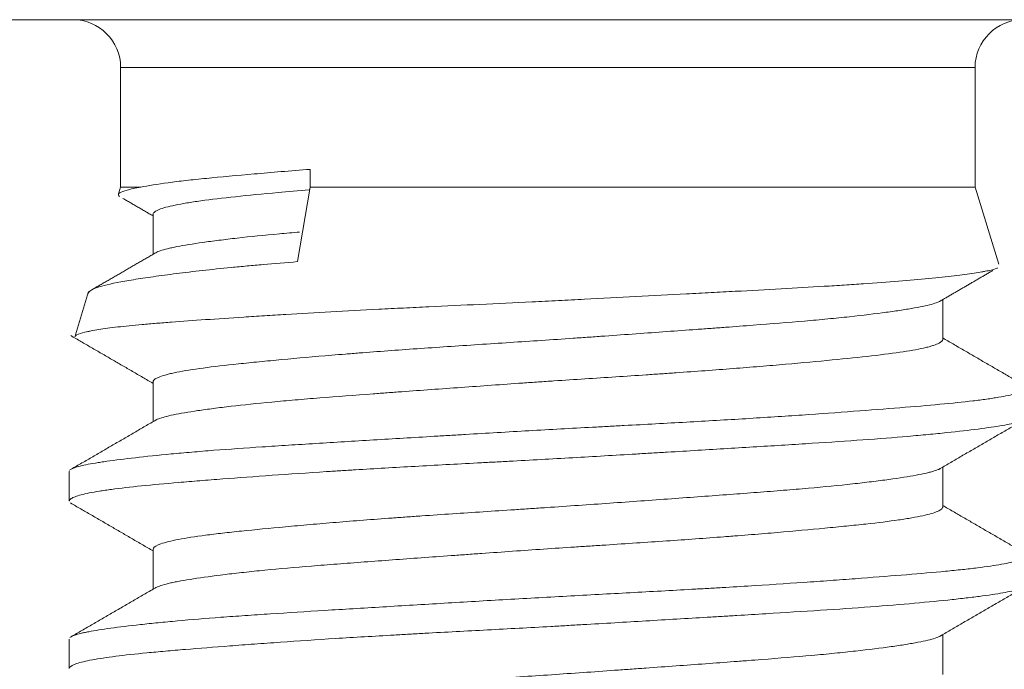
# Model space of a CAD drawing. Header units: millimetres. Extents: x 35 to 1401, y 51 to 818.
# Tile 19 of 22: x 1388.34 to 1392.45, y 465.31 to 468.02. Entities that reach past the tile are written whole.
import ezdxf

# ---------------------------------------------------------------- set-up
doc = ezdxf.new("R2010")
doc.units = ezdxf.units.MM
doc.layers.add('1', color=7, linetype='Continuous', true_color=0xffffff)

msp = doc.modelspace()

# ---------------------------------------------------------------- linework, layer by layer
at = {"layer": '1', "color": 155, "linetype": 'Continuous', "lineweight": 18}
for p, q in [((1386.5427, 468.0207), (1394.5427, 468.0207)), ((1388.7575, 467.8207), (1388.7575, 467.3207)), ((1388.7575, 467.8207), (1392.328, 467.8207)), ((1392.328, 467.3207), (1392.328, 467.8207)), ((1389.5496, 467.3953), (1389.5496, 467.3207)), ((1388.7575, 467.3207), (1388.749, 467.2929)), ((1388.7575, 467.3207), (1388.8417, 467.3207)), ((1389.5496, 467.3207), (1389.4965, 467.0095)), ((1389.5496, 467.3207), (1392.328, 467.3207)), ((1392.4266, 466.9994), (1392.328, 467.3207)), ((1388.8927, 467.2076), (1388.8927, 467.0402)), ((1388.6238, 466.8848), (1388.5682, 466.7038)), ((1392.1927, 466.6841), (1392.1927, 466.8508)), ((1388.8927, 466.5071), (1388.8927, 466.3406)), ((1388.5427, 466.1322), (1388.5438, 466.1359)), ((1392.1927, 465.984), (1392.1927, 466.1509)), ((1388.5427, 466.1322), (1388.5427, 466.0096)), ((1388.8927, 465.8076), (1388.8927, 465.6406)), ((1392.1927, 465.2839), (1392.1927, 465.4508)), ((1388.5427, 465.4317), (1388.5427, 465.3094))]:
    msp.add_line(p, q, dxfattribs=at)
for centre, start, end in [((1388.5575, 467.8207), 0, 90), ((1392.528, 467.8207), 90, 180)]:
    msp.add_arc(centre, 0.2, start, end, dxfattribs=at)
for points, knots in [([(1389.5496, 467.3953), (1389.4657, 467.3888), (1389.3877, 467.3823), (1389.2431, 467.3697), (1389.1765, 467.3637), (1389.0855, 467.3546), (1389.057, 467.3516), (1389.0039, 467.3456), (1388.9792, 467.3425), (1388.9107, 467.3334), (1388.8724, 467.3272), (1388.8417, 467.3207)], [0, 0, 0, 0, 0.25, 0.25, 0.5, 0.5, 0.625, 0.625, 0.75, 0.75, 1, 1, 1, 1]), ([(1388.8417, 467.3207), (1388.8182, 467.3167), (1388.7993, 467.3127), (1388.77, 467.3047), (1388.7597, 467.3007), (1388.7509, 467.2947), (1388.7491, 467.2928), (1388.7476, 467.2889), (1388.748, 467.287), (1388.7506, 467.2838), (1388.7522, 467.2825), (1388.7543, 467.2812)], [0, 0, 0, 0, 0.299043, 0.299043, 0.598086, 0.598086, 0.747608, 0.747608, 0.897129, 0.897129, 1, 1, 1, 1]), ([(1389.5448, 467.3103), (1389.5, 467.3064), (1389.457, 467.3024), (1389.3506, 467.2925), (1389.2912, 467.2867), (1389.1835, 467.2752), (1389.1352, 467.2695), (1389.0821, 467.2621), (1389.0718, 467.2606), (1389.0522, 467.2577), (1389.0428, 467.2562), (1389.016, 467.2517), (1388.9998, 467.2487), (1388.9562, 467.2397), (1388.9338, 467.2335), (1388.9143, 467.2257), (1388.9109, 467.2241), (1388.9049, 467.221), (1388.9023, 467.2194), (1388.896, 467.2148), (1388.8936, 467.2117), (1388.8928, 467.2082), (1388.8927, 467.2076), (1388.8927, 467.207)], [0, 0, 0, 0, 0.110335, 0.110335, 0.284916, 0.284916, 0.459497, 0.459497, 0.503142, 0.503142, 0.546788, 0.546788, 0.634078, 0.634078, 0.808659, 0.808659, 0.852304, 0.852304, 0.89595, 0.89595, 0.98324, 0.98324, 1, 1, 1, 1]), ([(1388.9081, 467.0492), (1388.9123, 467.0512), (1388.9173, 467.0532), (1388.9313, 467.058), (1388.9413, 467.0608), (1388.9587, 467.065), (1388.965, 467.0665), (1388.9784, 467.0693), (1388.9855, 467.0708), (1389.0228, 467.078), (1389.0588, 467.0838), (1389.1217, 467.0928), (1389.1555, 467.0973), (1389.1927, 467.1019), (1389.2183, 467.1049), (1389.2315, 467.1065), (1389.2988, 467.1141), (1389.3575, 467.12), (1389.4481, 467.1283), (1389.4764, 467.1307), (1389.5055, 467.1332)], [0, 0, 0, 0, 0.073579, 0.073579, 0.178094, 0.178094, 0.230351, 0.230351, 0.282609, 0.282609, 0.491639, 0.491639, 0.596154, 0.648411, 0.648411, 0.700669, 0.700669, 0.909699, 0.909699, 1, 1, 1, 1]), ([(1388.6216, 466.8779), (1388.6225, 466.8808), (1388.6247, 466.8836), (1388.6332, 466.8904), (1388.6407, 466.8943), (1388.6612, 466.9022), (1388.674, 466.9061), (1388.7199, 466.9179), (1388.7603, 466.9258), (1388.8234, 466.9362), (1388.8366, 466.9383), (1388.8644, 466.9425), (1388.8789, 466.9446), (1388.9241, 466.951), (1388.9563, 466.9553), (1389.059, 466.9682), (1389.1356, 466.9768), (1389.2416, 466.9872), (1389.2634, 466.9893), (1389.3078, 466.9934), (1389.3757, 466.9995), (1389.4472, 467.0055), (1389.4965, 467.0095)], [0, 0, 0, 0, 0.066162, 0.066162, 0.159546, 0.159546, 0.25293, 0.25293, 0.439697, 0.439697, 0.486389, 0.486389, 0.533081, 0.533081, 0.626465, 0.626465, 0.813232, 0.813232, 0.859924, 0.859924, 0.906616, 1, 1, 1, 1]), ([(1392.4215, 466.9837), (1392.4206, 466.9832), (1392.4128, 466.9793), (1392.3995, 466.9753), (1392.3796, 466.9709), (1392.3753, 466.9701), (1392.3663, 466.9683), (1392.3521, 466.9657), (1392.3356, 466.963), (1392.2999, 466.9577), (1392.2722, 466.9541), (1392.2092, 466.9467), (1392.1739, 466.943), (1392.0954, 466.9354), (1392.0529, 466.9316), (1391.9618, 466.9242), (1391.9132, 466.9205), (1391.8356, 466.9151), (1391.8089, 466.9134), (1391.7541, 466.9099), (1391.7258, 466.9081), (1391.6389, 466.9029), (1391.579, 466.8995), (1391.455, 466.8925), (1391.3911, 466.889), (1391.2923, 466.8837), (1391.2422, 466.881), (1391.1909, 466.8782), (1391.1565, 466.8764), (1391.1391, 466.8755), (1391.0521, 466.8708), (1390.9115, 466.8634), (1390.7682, 466.8559), (1390.6597, 466.8503), (1390.6052, 466.8476), (1390.5503, 466.8449), (1390.5136, 466.8431), (1390.4952, 466.8422), (1390.4036, 466.8378), (1390.331, 466.8344), (1390.1871, 466.8276), (1390.1159, 466.8242), (1390.0102, 466.8191), (1389.9575, 466.8166), (1389.9053, 466.814), (1389.8706, 466.8122), (1389.8533, 466.8113), (1389.7675, 466.8069), (1389.6342, 466.7998), (1389.5087, 466.7925), (1389.4176, 466.787), (1389.3728, 466.7842), (1389.3291, 466.7815), (1389.3002, 466.7796), (1389.2859, 466.7787), (1389.2155, 466.7741), (1389.1623, 466.7705), (1389.0619, 466.7636), (1389.0147, 466.7603), (1388.9485, 466.7552), (1388.9165, 466.7527), (1388.8863, 466.7501), (1388.8665, 466.7484), (1388.8568, 466.7476), (1388.8096, 466.7433), (1388.7417, 466.7365), (1388.6886, 466.7294), (1388.6543, 466.724), (1388.6385, 466.7213), (1388.6249, 466.7185), (1388.6163, 466.7167), (1388.6122, 466.7158), (1388.5932, 466.7111), (1388.5821, 466.7075), (1388.5697, 466.7011), (1388.5666, 466.6985), (1388.5658, 466.6958)], [0, 0, 0, 0, 0.005057, 0.042245, 0.042245, 0.051541, 0.051541, 0.060838, 0.079432, 0.079432, 0.116619, 0.116619, 0.153806, 0.153806, 0.190993, 0.190993, 0.22818, 0.22818, 0.246774, 0.246774, 0.265368, 0.265368, 0.302555, 0.302555, 0.339742, 0.339742, 0.358336, 0.367632, 0.367632, 0.376929, 0.376929, 0.414116, 0.451303, 0.451303, 0.469897, 0.479194, 0.479194, 0.488491, 0.488491, 0.525678, 0.525678, 0.562865, 0.562865, 0.581458, 0.590755, 0.590755, 0.600052, 0.600052, 0.637239, 0.674426, 0.674426, 0.69302, 0.702317, 0.702317, 0.711614, 0.711614, 0.748801, 0.748801, 0.785988, 0.785988, 0.804581, 0.813878, 0.813878, 0.823175, 0.823175, 0.860362, 0.897549, 0.897549, 0.916143, 0.92544, 0.92544, 0.934737, 0.934737, 0.971924, 0.971924, 1, 1, 1, 1]), ([(1392.1829, 466.8451), (1392.181, 466.844), (1392.179, 466.8429), (1392.1705, 466.839), (1392.1625, 466.8361), (1392.1337, 466.8275), (1392.1076, 466.8218), (1392.0665, 466.8144), (1392.0579, 466.8129), (1392.0397, 466.8099), (1392.0301, 466.8084), (1392.0004, 466.8038), (1391.9792, 466.8008), (1391.9109, 466.7916), (1391.8597, 466.7854), (1391.7883, 466.7777), (1391.7737, 466.7762), (1391.7436, 466.7731), (1391.7282, 466.7716), (1391.6811, 466.7671), (1391.6486, 466.7641), (1391.5479, 466.7554), (1391.4766, 466.7498), (1391.3635, 466.7411), (1391.3247, 466.7382), (1391.265, 466.7337), (1391.2449, 466.7322), (1391.2044, 466.7293), (1391.1841, 466.7278), (1391.0817, 466.7203), (1390.9977, 466.7142), (1390.8688, 466.7049), (1390.8253, 466.7018), (1390.7593, 466.6971), (1390.7371, 466.6956), (1390.6929, 466.6924), (1390.6708, 466.6909), (1390.5603, 466.6832), (1390.4722, 466.6773), (1390.3407, 466.6687), (1390.2969, 466.6658), (1390.2095, 466.6601), (1390.1657, 466.6572), (1390.037, 466.6485), (1389.9539, 466.6427), (1389.8331, 466.6338), (1389.7738, 466.6293), (1389.7159, 466.6247), (1389.6777, 466.6216), (1389.6587, 466.62), (1389.5657, 466.6123), (1389.496, 466.6061), (1389.3985, 466.597), (1389.3671, 466.594), (1389.3218, 466.5896), (1389.307, 466.5881), (1389.2781, 466.5852), (1389.2638, 466.5837), (1389.1946, 466.5764), (1389.1455, 466.5707), (1389.0596, 466.5591), (1389.0227, 466.5533), (1388.9846, 466.5456), (1388.9774, 466.5441), (1388.9639, 466.541), (1388.9576, 466.5395), (1388.9401, 466.5349), (1388.9301, 466.5318), (1388.9054, 466.5225), (1388.8958, 466.5163), (1388.8929, 466.5091), (1388.8927, 466.508), (1388.8927, 466.507)], [0, 0, 0, 0, 0.009966, 0.009966, 0.036472, 0.036472, 0.089483, 0.089483, 0.102735, 0.102735, 0.115988, 0.115988, 0.142494, 0.142494, 0.195505, 0.195505, 0.208757, 0.208757, 0.22201, 0.22201, 0.248516, 0.248516, 0.301527, 0.301527, 0.328032, 0.328032, 0.341285, 0.341285, 0.354538, 0.354538, 0.407549, 0.407549, 0.434054, 0.434054, 0.447307, 0.447307, 0.46056, 0.46056, 0.513571, 0.513571, 0.540076, 0.540076, 0.566582, 0.566582, 0.619593, 0.619593, 0.646098, 0.659351, 0.659351, 0.672604, 0.672604, 0.725615, 0.725615, 0.75212, 0.75212, 0.765373, 0.765373, 0.778626, 0.778626, 0.831637, 0.831637, 0.884648, 0.884648, 0.897901, 0.897901, 0.911154, 0.911154, 0.937659, 0.937659, 0.99067, 0.99067, 1, 1, 1, 1]), ([(1388.9021, 466.346), (1388.9056, 466.3482), (1388.9101, 466.3503), (1388.93, 466.3581), (1388.9512, 466.3637), (1389.0062, 466.3751), (1389.0401, 466.3809), (1389.0906, 466.3884), (1389.1012, 466.3899), (1389.1229, 466.3929), (1389.1341, 466.3944), (1389.1688, 466.3989), (1389.1932, 466.402), (1389.2706, 466.411), (1389.3274, 466.4171), (1389.4208, 466.4258), (1389.4534, 466.4287), (1389.5204, 466.4345), (1389.5547, 466.4373), (1389.6607, 466.4457), (1389.7349, 466.4513), (1389.8322, 466.4586), (1389.8519, 466.46), (1389.8917, 466.4629), (1389.9119, 466.4644), (1389.9728, 466.4689), (1390.0138, 466.4719), (1390.1378, 466.4808), (1390.2221, 466.4869), (1390.3506, 466.496), (1390.3939, 466.4991), (1390.4593, 466.5036), (1390.4812, 466.5052), (1390.5248, 466.5081), (1390.5465, 466.5096), (1390.6549, 466.5169), (1390.7409, 466.5225), (1390.8688, 466.5309), (1390.9112, 466.5337), (1390.9745, 466.5379), (1390.9956, 466.5394), (1391.0375, 466.5422), (1391.0582, 466.5437), (1391.1611, 466.5509), (1391.2403, 466.5567), (1391.3548, 466.5656), (1391.4109, 466.5701), (1391.4653, 466.5746), (1391.5012, 466.5777), (1391.5189, 466.5792), (1391.606, 466.5868), (1391.6707, 466.5929), (1391.7905, 466.6044), (1391.8457, 466.6101), (1391.946, 466.6215), (1391.9897, 466.6271), (1392.0651, 466.6386), (1392.0967, 466.6445), (1392.1283, 466.652), (1392.1342, 466.6536), (1392.1452, 466.6566), (1392.1502, 466.6581), (1392.1641, 466.6627), (1392.1717, 466.6658), (1392.1876, 466.674), (1392.1927, 466.6793), (1392.1927, 466.6843)], [0, 0, 0, 0, 0.019543, 0.019543, 0.071518, 0.071518, 0.123493, 0.123493, 0.136486, 0.136486, 0.14948, 0.14948, 0.175468, 0.175468, 0.227443, 0.227443, 0.25343, 0.25343, 0.279418, 0.279418, 0.331393, 0.331393, 0.344387, 0.344387, 0.35738, 0.35738, 0.383368, 0.383368, 0.435343, 0.435343, 0.461331, 0.461331, 0.474324, 0.474324, 0.487318, 0.487318, 0.539293, 0.539293, 0.565281, 0.565281, 0.578274, 0.578274, 0.591268, 0.591268, 0.643243, 0.643243, 0.669231, 0.682225, 0.682225, 0.695218, 0.695218, 0.747193, 0.747193, 0.799168, 0.799168, 0.851143, 0.851143, 0.903119, 0.903119, 0.916112, 0.916112, 0.929106, 0.929106, 0.955094, 0.955094, 1, 1, 1, 1]), ([(1388.5504, 466.1419), (1388.553, 466.1435), (1388.5563, 466.145), (1388.5719, 466.1513), (1388.5894, 466.156), (1388.6242, 466.1631), (1388.6373, 466.1655), (1388.659, 466.1691), (1388.6667, 466.1703), (1388.6827, 466.1728), (1388.691, 466.174), (1388.7344, 466.1802), (1388.814, 466.1902), (1388.9137, 466.2005), (1388.9824, 466.207), (1388.9965, 466.2083), (1389.0252, 466.2109), (1389.04, 466.2122), (1389.0847, 466.216), (1389.1156, 466.2185), (1389.2109, 466.2259), (1389.2782, 466.2306), (1389.3847, 466.2377), (1389.4212, 466.24), (1389.4773, 466.2436), (1389.4963, 466.2448), (1389.5346, 466.2472), (1389.5541, 466.2484), (1389.6519, 466.2545), (1389.8126, 466.2642), (1389.9813, 466.2743), (1390.0893, 466.2808), (1390.1111, 466.2821), (1390.1548, 466.2847), (1390.1769, 466.286), (1390.243, 466.29), (1390.2871, 466.2926), (1390.4194, 466.3003), (1390.5078, 466.3054), (1390.6405, 466.3127), (1390.6847, 466.3151), (1390.7512, 466.3187), (1390.7733, 466.3198), (1390.8176, 466.3222), (1390.8398, 466.3234), (1390.9503, 466.3293), (1391.0369, 466.334), (1391.2062, 466.3435), (1391.289, 466.3483), (1391.4104, 466.3558), (1391.4504, 466.3583), (1391.5294, 466.3634), (1391.5679, 466.366), (1391.6808, 466.3737), (1391.7524, 466.3789), (1391.8885, 466.3891), (1391.953, 466.3941), (1392.0745, 466.4039), (1392.1302, 466.4086), (1392.2317, 466.4181), (1392.2775, 466.4228), (1392.3388, 466.43), (1392.358, 466.4325), (1392.3849, 466.4362), (1392.3935, 466.4375), (1392.41, 466.44), (1392.4178, 466.4412), (1392.4554, 466.4475), (1392.4796, 466.4526), (1392.5167, 466.463), (1392.5296, 466.4682), (1392.5384, 466.4747), (1392.5397, 466.4759), (1392.5417, 466.4785), (1392.5424, 466.4798), (1392.5427, 466.4814), (1392.5427, 466.4818), (1392.5427, 466.4822)], [0, 0, 0, 0, 0.014665, 0.014665, 0.05831, 0.05831, 0.080133, 0.080133, 0.091044, 0.091044, 0.101955, 0.101955, 0.145601, 0.189246, 0.189246, 0.200157, 0.200157, 0.211068, 0.211068, 0.232891, 0.232891, 0.276536, 0.276536, 0.298359, 0.298359, 0.30927, 0.30927, 0.320182, 0.320182, 0.363827, 0.407472, 0.407472, 0.418383, 0.418383, 0.429295, 0.429295, 0.451117, 0.451117, 0.494763, 0.494763, 0.516585, 0.516585, 0.527497, 0.527497, 0.538408, 0.538408, 0.582053, 0.582053, 0.625698, 0.625698, 0.647521, 0.647521, 0.669344, 0.669344, 0.712989, 0.712989, 0.756634, 0.756634, 0.800279, 0.800279, 0.843925, 0.843925, 0.865747, 0.865747, 0.876659, 0.876659, 0.88757, 0.88757, 0.931215, 0.931215, 0.97486, 0.97486, 0.985772, 0.985772, 0.996683, 0.996683, 1, 1, 1, 1]), ([(1392.5312, 466.3474), (1392.5255, 466.3446), (1392.5049, 466.3372), (1392.4697, 466.3297), (1392.4277, 466.3225), (1392.4121, 466.32), (1392.3785, 466.3151), (1392.3604, 466.3126), (1392.3022, 466.3051), (1392.2583, 466.3), (1392.1849, 466.2923), (1392.1591, 466.2898), (1392.1185, 466.2859), (1392.1047, 466.2846), (1392.0763, 466.282), (1392.0619, 466.2807), (1391.9883, 466.2743), (1391.9255, 466.2694), (1391.7923, 466.2598), (1391.722, 466.2551), (1391.6292, 466.2492), (1391.6104, 466.248), (1391.5723, 466.2456), (1391.553, 466.2444), (1391.4947, 466.2407), (1391.4553, 466.2383), (1391.3356, 466.231), (1391.2537, 466.2261), (1391.1276, 466.2185), (1391.085, 466.2159), (1391.0204, 466.2121), (1390.9987, 466.2108), (1390.9551, 466.2082), (1390.9331, 466.2069), (1390.8232, 466.2003), (1390.7351, 466.1951), (1390.5585, 466.185), (1390.47, 466.1801), (1390.3592, 466.1741), (1390.337, 466.1729), (1390.2926, 466.1705), (1390.2704, 466.1694), (1390.2039, 466.1658), (1390.1601, 466.1634), (1390.03, 466.1564), (1389.945, 466.1517), (1389.8202, 466.1444), (1389.7791, 466.142), (1389.718, 466.1383), (1389.6978, 466.137), (1389.6575, 466.1345), (1389.6375, 466.1332), (1389.5382, 466.1269), (1389.4624, 466.1217), (1389.3179, 466.1115), (1389.2491, 466.1063), (1389.1513, 466.0987), (1389.1196, 466.0962), (1389.058, 466.0913), (1389.0285, 466.0889), (1388.9436, 466.0817), (1388.892, 466.0771), (1388.7984, 466.0676), (1388.7565, 466.0628), (1388.7105, 466.0566), (1388.7016, 466.0554), (1388.6846, 466.0529), (1388.6603, 466.0491), (1388.6391, 466.0453), (1388.6011, 466.0377), (1388.5815, 466.0325), (1388.5606, 466.0247), (1388.555, 466.0221), (1388.549, 466.0182), (1388.5473, 466.0169), (1388.5447, 466.0144), (1388.5438, 466.0131), (1388.5429, 466.0109), (1388.5428, 466.0101), (1388.5427, 466.0092)], [0, 0, 0, 0, 0.026001, 0.069923, 0.069923, 0.091883, 0.091883, 0.113844, 0.113844, 0.157765, 0.157765, 0.179726, 0.179726, 0.190706, 0.190706, 0.201687, 0.201687, 0.245608, 0.245608, 0.289529, 0.289529, 0.300509, 0.300509, 0.31149, 0.31149, 0.33345, 0.33345, 0.377372, 0.377372, 0.399332, 0.399332, 0.410313, 0.410313, 0.421293, 0.421293, 0.465214, 0.465214, 0.509136, 0.509136, 0.520116, 0.520116, 0.531096, 0.531096, 0.553057, 0.553057, 0.596978, 0.596978, 0.618939, 0.618939, 0.629919, 0.629919, 0.6409, 0.6409, 0.684821, 0.684821, 0.728742, 0.728742, 0.750703, 0.750703, 0.772663, 0.772663, 0.816585, 0.816585, 0.860506, 0.860506, 0.871486, 0.871486, 0.882467, 0.904427, 0.904427, 0.948349, 0.948349, 0.970309, 0.970309, 0.98129, 0.98129, 0.99227, 0.99227, 1, 1, 1, 1]), ([(1392.1794, 466.1432), (1392.1738, 466.1403), (1392.1665, 466.1375), (1392.1529, 466.1332), (1392.1478, 466.1318), (1392.1369, 466.1289), (1392.131, 466.1274), (1392.1121, 466.1231), (1392.0979, 466.1201), (1392.0503, 466.1113), (1392.0121, 466.1053), (1391.9562, 466.0977), (1391.9446, 466.0961), (1391.9206, 466.093), (1391.9082, 466.0915), (1391.87, 466.0868), (1391.8433, 466.0837), (1391.7591, 466.0745), (1391.6978, 466.0685), (1391.6147, 466.0612), (1391.5977, 466.0597), (1391.5631, 466.0568), (1391.5455, 466.0554), (1391.4919, 466.051), (1391.4553, 466.0481), (1391.3431, 466.0395), (1391.265, 466.0337), (1391.1428, 466.0248), (1391.1013, 466.0217), (1391.0165, 466.0156), (1390.9738, 466.0125), (1390.845, 466.0032), (1390.7581, 465.997), (1390.6262, 465.9878), (1390.5819, 465.9847), (1390.5151, 465.9802), (1390.4928, 465.9787), (1390.4484, 465.9758), (1390.4262, 465.9743), (1390.316, 465.967), (1390.2291, 465.9614), (1390.1008, 465.9528), (1390.0584, 465.9499), (1389.9952, 465.9455), (1389.9742, 465.944), (1389.9326, 465.9411), (1389.912, 465.9396), (1389.8101, 465.9321), (1389.7323, 465.9261), (1389.6208, 465.9169), (1389.5663, 465.9122), (1389.5139, 465.9076), (1389.4795, 465.9045), (1389.4625, 465.9029), (1389.3795, 465.8952), (1389.3186, 465.8894), (1389.2353, 465.8807), (1389.1956, 465.8764), (1389.159, 465.8721), (1389.1352, 465.8692), (1389.1237, 465.8677), (1389.0682, 465.8604), (1389.0305, 465.8546), (1388.9683, 465.8426), (1388.9437, 465.8364), (1388.9081, 465.8239), (1388.8976, 465.8176), (1388.8932, 465.81), (1388.8927, 465.8085), (1388.8927, 465.807)], [0, 0, 0, 0, 0.026451, 0.026451, 0.039782, 0.039782, 0.053114, 0.053114, 0.079778, 0.079778, 0.133106, 0.133106, 0.146438, 0.146438, 0.15977, 0.15977, 0.186433, 0.186433, 0.239761, 0.239761, 0.253093, 0.253093, 0.266425, 0.266425, 0.293089, 0.293089, 0.346416, 0.346416, 0.37308, 0.37308, 0.399744, 0.399744, 0.453072, 0.453072, 0.479735, 0.479735, 0.493067, 0.493067, 0.506399, 0.506399, 0.559727, 0.559727, 0.586391, 0.586391, 0.599723, 0.599723, 0.613055, 0.613055, 0.666382, 0.666382, 0.693046, 0.706378, 0.706378, 0.71971, 0.71971, 0.773038, 0.773038, 0.799701, 0.813033, 0.813033, 0.826365, 0.826365, 0.879693, 0.879693, 0.93302, 0.93302, 0.986348, 0.986348, 1, 1, 1, 1]), ([(1388.9015, 465.6456), (1388.9036, 465.647), (1388.9062, 465.6483), (1388.9212, 465.6553), (1388.94, 465.6608), (1388.9719, 465.668), (1388.9786, 465.6694), (1388.9931, 465.6723), (1389.0008, 465.6737), (1389.0249, 465.6781), (1389.0425, 465.6811), (1389.0997, 465.6899), (1389.1437, 465.6959), (1389.2185, 465.705), (1389.245, 465.708), (1389.2868, 465.7126), (1389.3011, 465.7141), (1389.3303, 465.7171), (1389.3451, 465.7186), (1389.4207, 465.726), (1389.4856, 465.7316), (1389.5896, 465.7401), (1389.6253, 465.7429), (1389.6806, 465.7472), (1389.6994, 465.7486), (1389.7373, 465.7515), (1389.7564, 465.7529), (1389.8526, 465.7601), (1389.932, 465.7659), (1390.0548, 465.7748), (1390.1171, 465.7793), (1390.1807, 465.7839), (1390.2235, 465.787), (1390.245, 465.7885), (1390.3525, 465.7962), (1390.4386, 465.8023), (1390.5681, 465.8111), (1390.6329, 465.8154), (1390.6979, 465.8197), (1390.7412, 465.8225), (1390.7629, 465.8239), (1390.8711, 465.831), (1390.9556, 465.8366), (1391.1203, 465.8479), (1391.2006, 465.8537), (1391.2983, 465.8612), (1391.3177, 465.8627), (1391.356, 465.8657), (1391.3748, 465.8672), (1391.4306, 465.8717), (1391.4668, 465.8747), (1391.5722, 465.8838), (1391.6384, 465.8898), (1391.7314, 465.8987), (1391.7615, 465.9016), (1391.8185, 465.9074), (1391.8456, 465.9102), (1391.9225, 465.9186), (1391.9681, 465.9242), (1392.018, 465.9314), (1392.0276, 465.9329), (1392.0461, 465.9358), (1392.0551, 465.9373), (1392.0805, 465.9417), (1392.0957, 465.9447), (1392.1365, 465.9536), (1392.1571, 465.9597), (1392.1781, 465.9688), (1392.1834, 465.9719), (1392.1889, 465.9764), (1392.1902, 465.9779), (1392.1921, 465.981), (1392.1926, 465.9824), (1392.1927, 465.984), (1392.1927, 465.9841), (1392.1927, 465.9842)], [0, 0, 0, 0, 0.012464, 0.012464, 0.064396, 0.064396, 0.077378, 0.077378, 0.090361, 0.090361, 0.116327, 0.116327, 0.168259, 0.168259, 0.194225, 0.194225, 0.207208, 0.207208, 0.220191, 0.220191, 0.272123, 0.272123, 0.298089, 0.298089, 0.311072, 0.311072, 0.324055, 0.324055, 0.375987, 0.375987, 0.401953, 0.414936, 0.414936, 0.427919, 0.427919, 0.47985, 0.47985, 0.505816, 0.518799, 0.518799, 0.531782, 0.531782, 0.583714, 0.583714, 0.635646, 0.635646, 0.648629, 0.648629, 0.661612, 0.661612, 0.687578, 0.687578, 0.73951, 0.73951, 0.765476, 0.765476, 0.791442, 0.791442, 0.843373, 0.843373, 0.856356, 0.856356, 0.869339, 0.869339, 0.895305, 0.895305, 0.947237, 0.947237, 0.973203, 0.973203, 0.986186, 0.986186, 0.999169, 0.999169, 1, 1, 1, 1]), ([(1388.5504, 465.4419), (1388.5542, 465.4442), (1388.5594, 465.4465), (1388.5727, 465.4511), (1388.581, 465.4535), (1388.5956, 465.457), (1388.6008, 465.4582), (1388.612, 465.4606), (1388.618, 465.4618), (1388.6494, 465.4678), (1388.7107, 465.4774), (1388.7934, 465.4875), (1388.8521, 465.494), (1388.8642, 465.4953), (1388.8889, 465.4979), (1388.9269, 465.5017), (1388.9673, 465.5056), (1389.0514, 465.5133), (1389.1119, 465.5183), (1389.209, 465.5256), (1389.2425, 465.528), (1389.2943, 465.5316), (1389.3119, 465.5328), (1389.3476, 465.5352), (1389.3655, 465.5364), (1389.4563, 465.5423), (1389.6073, 465.5518), (1389.7692, 465.5616), (1389.8949, 465.5691), (1389.9376, 465.5717), (1390.0231, 465.5768), (1390.0661, 465.5794), (1390.1959, 465.5872), (1390.2832, 465.5924), (1390.4156, 465.6001), (1390.46, 465.6026), (1390.5492, 465.6077), (1390.5941, 465.6101), (1390.7279, 465.6174), (1390.904, 465.6268), (1391.0758, 465.6362), (1391.1818, 465.6422), (1391.2029, 465.6434), (1391.245, 465.6458), (1391.2659, 465.6471), (1391.3281, 465.6508), (1391.3688, 465.6532), (1391.4887, 465.6607), (1391.5656, 465.6658), (1391.6767, 465.6735), (1391.713, 465.6761), (1391.7663, 465.6799), (1391.7839, 465.6812), (1391.8187, 465.6838), (1391.8359, 465.6851), (1391.9202, 465.6916), (1391.9832, 465.6965), (1392.1003, 465.7061), (1392.1544, 465.7108), (1392.2164, 465.7167), (1392.2285, 465.7179), (1392.2521, 465.7203), (1392.2637, 465.7215), (1392.2972, 465.7251), (1392.3182, 465.7275), (1392.3769, 465.7348), (1392.4105, 465.7398), (1392.4528, 465.7473), (1392.4655, 465.7499), (1392.4825, 465.7538), (1392.4878, 465.755), (1392.4977, 465.7577), (1392.5023, 465.759), (1392.5235, 465.7655), (1392.5344, 465.7707), (1392.5417, 465.778), (1392.5428, 465.7801), (1392.5428, 465.7823)], [0, 0, 0, 0, 0.021291, 0.021291, 0.043106, 0.043106, 0.054014, 0.054014, 0.064921, 0.064921, 0.108551, 0.152182, 0.152182, 0.163089, 0.163089, 0.173997, 0.195812, 0.195812, 0.239442, 0.239442, 0.261257, 0.261257, 0.272164, 0.272164, 0.283072, 0.283072, 0.326702, 0.370332, 0.370332, 0.392147, 0.392147, 0.413962, 0.413962, 0.457592, 0.457592, 0.479407, 0.479407, 0.501222, 0.501222, 0.544852, 0.588482, 0.588482, 0.599389, 0.599389, 0.610297, 0.610297, 0.632112, 0.632112, 0.675742, 0.675742, 0.697557, 0.697557, 0.708464, 0.708464, 0.719372, 0.719372, 0.763002, 0.763002, 0.806632, 0.806632, 0.817539, 0.817539, 0.828447, 0.828447, 0.850262, 0.850262, 0.893892, 0.893892, 0.915707, 0.915707, 0.926614, 0.926614, 0.937522, 0.937522, 0.981152, 0.981152, 1, 1, 1, 1]), ([(1392.5427, 465.659), (1392.5427, 465.6579), (1392.5424, 465.6568), (1392.5403, 465.6532), (1392.5374, 465.6508), (1392.5309, 465.6472), (1392.5283, 465.6461), (1392.5225, 465.6437), (1392.5192, 465.6425), (1392.5007, 465.6366), (1392.4802, 465.6319), (1392.4282, 465.6224), (1392.3966, 465.6175), (1392.3409, 465.6101), (1392.3208, 465.6075), (1392.278, 465.6024), (1392.2554, 465.5998), (1392.184, 465.5921), (1392.1318, 465.587), (1392.0181, 465.5768), (1391.9566, 465.5717), (1391.8241, 465.562), (1391.7545, 465.5572), (1391.6091, 465.5478), (1391.5332, 465.5431), (1391.4146, 465.5358), (1391.3743, 465.5334), (1391.3125, 465.5296), (1391.2918, 465.5284), (1391.2502, 465.5259), (1391.2293, 465.5246), (1391.1245, 465.5183), (1391.0393, 465.5132), (1390.8663, 465.5029), (1390.7784, 465.4977), (1390.6668, 465.4912), (1390.6444, 465.4899), (1390.5997, 465.4874), (1390.5329, 465.4836), (1390.4664, 465.4799), (1390.3339, 465.4727), (1390.2462, 465.4681), (1390.1155, 465.461), (1390.0721, 465.4587), (1390.0073, 465.4551), (1389.9857, 465.4539), (1389.9429, 465.4515), (1389.9216, 465.4503), (1389.8163, 465.4442), (1389.6528, 465.4345), (1389.4993, 465.4243), (1389.4067, 465.4178), (1389.3883, 465.4165), (1389.352, 465.4139), (1389.2985, 465.41), (1389.2473, 465.4061), (1389.148, 465.3985), (1389.086, 465.3936), (1388.9991, 465.3864), (1388.9712, 465.3841), (1388.9309, 465.3805), (1388.9177, 465.3793), (1388.892, 465.3769), (1388.8795, 465.3757), (1388.8187, 465.3698), (1388.7321, 465.3603), (1388.6665, 465.3503), (1388.6255, 465.3427), (1388.6131, 465.3401), (1388.5915, 465.3349), (1388.5822, 465.3323), (1388.5587, 465.3245), (1388.5488, 465.3193), (1388.5434, 465.3125), (1388.5427, 465.3107), (1388.5427, 465.309)], [0, 0, 0, 0, 0.009837, 0.009837, 0.031038, 0.031038, 0.041638, 0.041638, 0.052239, 0.052239, 0.09464, 0.09464, 0.137042, 0.137042, 0.158243, 0.158243, 0.179444, 0.179444, 0.221845, 0.221845, 0.264247, 0.264247, 0.306649, 0.306649, 0.34905, 0.34905, 0.370251, 0.370251, 0.380851, 0.380851, 0.391452, 0.391452, 0.433853, 0.433853, 0.476255, 0.476255, 0.486855, 0.486855, 0.497456, 0.518657, 0.518657, 0.561058, 0.561058, 0.582259, 0.582259, 0.59286, 0.59286, 0.60346, 0.60346, 0.645862, 0.688263, 0.688263, 0.698864, 0.698864, 0.709464, 0.730665, 0.730665, 0.773066, 0.773066, 0.794267, 0.794267, 0.804868, 0.804868, 0.815468, 0.815468, 0.85787, 0.900271, 0.900271, 0.921472, 0.921472, 0.942673, 0.942673, 0.985075, 0.985075, 1, 1, 1, 1]), ([(1392.1829, 465.4451), (1392.1826, 465.4449), (1392.1822, 465.4447), (1392.1768, 465.4416), (1392.17, 465.4388), (1392.1444, 465.4302), (1392.1205, 465.4245), (1392.0817, 465.4171), (1392.0735, 465.4156), (1392.0564, 465.4127), (1392.0474, 465.4112), (1392.0193, 465.4066), (1391.999, 465.4036), (1391.9338, 465.3945), (1391.8843, 465.3883), (1391.8009, 465.379), (1391.7715, 465.3759), (1391.7105, 465.3698), (1391.6788, 465.3669), (1391.5805, 465.3581), (1391.5106, 465.3524), (1391.4175, 465.3452), (1391.3986, 465.3438), (1391.3602, 465.3409), (1391.3407, 465.3394), (1391.2819, 465.335), (1391.242, 465.332), (1391.1207, 465.3231), (1391.0375, 465.3171), (1390.9304, 465.3094), (1390.9089, 465.3078), (1390.8654, 465.3047), (1390.8435, 465.3031), (1390.7776, 465.2984), (1390.7337, 465.2953), (1390.6018, 465.2861), (1390.5138, 465.2801), (1390.3816, 465.2714), (1390.3376, 465.2685), (1390.2715, 465.2641), (1390.2495, 465.2627), (1390.2059, 465.2598), (1390.1842, 465.2584), (1390.0766, 465.2512), (1389.9929, 465.2455), (1389.8706, 465.2366), (1389.8305, 465.2336), (1389.7711, 465.229), (1389.7514, 465.2275), (1389.7126, 465.2244), (1389.6935, 465.2229), (1389.5994, 465.2152), (1389.5285, 465.209), (1389.4286, 465.1998), (1389.3964, 465.1968), (1389.3343, 465.1908), (1389.3042, 465.1878), (1389.2189, 465.1791), (1389.1681, 465.1734), (1389.1008, 465.1648), (1389.0693, 465.1604), (1389.0413, 465.156), (1389.0234, 465.153), (1389.0148, 465.1514), (1388.9742, 465.1439), (1388.9487, 465.1378), (1388.9208, 465.1285), (1388.9094, 465.1239), (1388.9019, 465.1192), (1388.8978, 465.1161), (1388.8962, 465.1145), (1388.8935, 465.111), (1388.8928, 465.1091), (1388.8927, 465.1072)], [0, 0, 0, 0, 0.001909, 0.001909, 0.028426, 0.028426, 0.081459, 0.081459, 0.094718, 0.094718, 0.107976, 0.107976, 0.134493, 0.134493, 0.187527, 0.187527, 0.214043, 0.214043, 0.24056, 0.24056, 0.293594, 0.293594, 0.306852, 0.306852, 0.32011, 0.32011, 0.346627, 0.346627, 0.399661, 0.399661, 0.412919, 0.412919, 0.426177, 0.426177, 0.452694, 0.452694, 0.505728, 0.505728, 0.532244, 0.532244, 0.545503, 0.545503, 0.558761, 0.558761, 0.611795, 0.611795, 0.638311, 0.638311, 0.65157, 0.65157, 0.664828, 0.664828, 0.717862, 0.717862, 0.744378, 0.744378, 0.770895, 0.770895, 0.823929, 0.823929, 0.850445, 0.863704, 0.863704, 0.876962, 0.876962, 0.929996, 0.929996, 0.956513, 0.969771, 0.969771, 0.983029, 0.983029, 1, 1, 1, 1])]:
    msp.add_open_spline(points, degree=3, knots=knots, dxfattribs=at)
for points, degree in [([(1388.7668, 467.274), (1388.8927, 467.2009)], 1), ([(1388.9122, 467.0516), (1388.7799, 466.9746), (1388.6475, 466.8978)], 2), ([(1392.1787, 466.8427), (1392.2904, 466.9076), (1392.4021, 466.9724)], 2), ([(1388.5487, 466.7006), (1388.7208, 466.6008), (1388.8928, 466.5009)], 2), ([(1392.5399, 466.489), (1392.3663, 466.5897), (1392.1927, 466.6906)], 2), ([(1388.9055, 466.348), (1388.7254, 466.2433), (1388.5453, 466.1389)], 2), ([(1392.1761, 466.1413), (1392.3561, 466.2459), (1392.5363, 466.3504)], 2), ([(1388.5478, 466.0011), (1388.7203, 465.9011), (1388.8927, 465.8009)], 2), ([(1392.5404, 465.7888), (1392.3665, 465.8896), (1392.1927, 465.9906)], 2), ([(1388.9055, 465.648), (1388.7253, 465.5433), (1388.5451, 465.4388)], 2), ([(1392.1788, 465.4428), (1392.3591, 465.5475), (1392.5394, 465.6521)], 2)]:
    msp.add_open_spline(points, degree=degree, dxfattribs=at)

doc.saveas('drawing.dxf')
